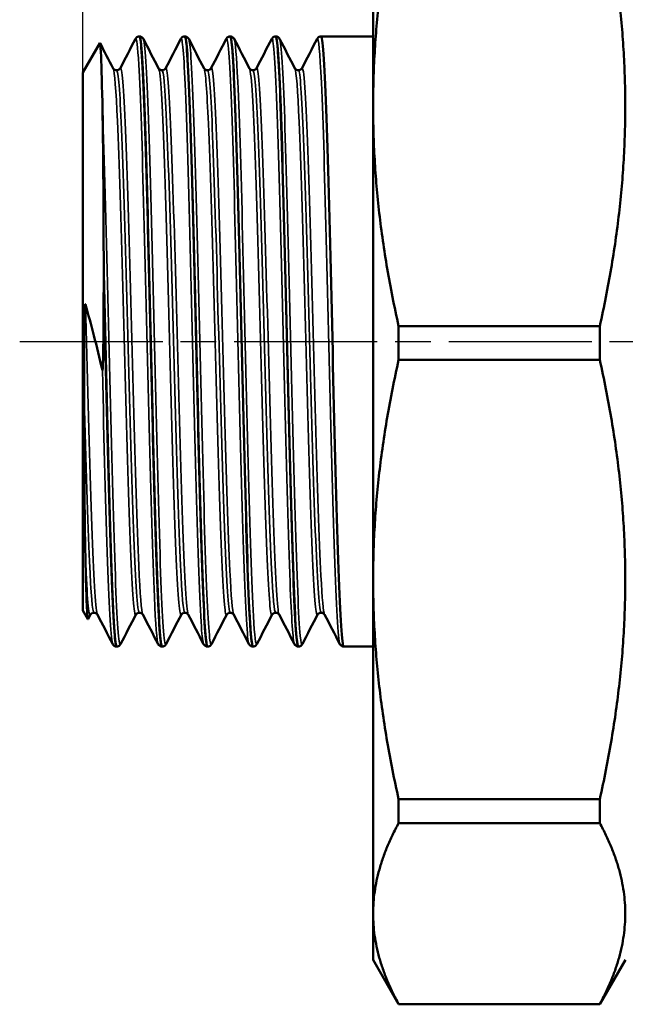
# Model space of a CAD drawing. Header units: millimetres. Extents: x 0 to 698, y -69 to 297.
# Tile 4 of 17: x 49 to 73, y 106 to 145. Entities that reach past the tile are written whole.
import ezdxf

# ---------------------------------------------------------------- set-up
doc = ezdxf.new("R2010")
doc.units = ezdxf.units.MM
doc.linetypes.add('CHAIN', pattern=[0.7087, 0.4724, -0.0591, 0.1181, -0.0591])
for name, color, linetype, lineweight in [('Видимые тонкие (ГОСТ)', 7, 'Continuous', 35), ('Видимый контур (ГОСТ)', 7, 'Continuous', 50), ('Осевая линия (ГОСТ)', 7, 'Continuous', 25), ('Размер (ГОСТ)', 7, 'Continuous', 25)]:
    doc.layers.add(name, color=color, linetype=linetype, lineweight=lineweight)
doc.styles.add('Обычный текст (ГОСТ)', font='GOST Common Italic.ttf')
doc.dimstyles.new('Обычный (ГОСТ)', dxfattribs={"dimtxt": 3.5, "dimasz": 3.5, "dimexe": 1, "dimexo": 0, "dimgap": 0.5, "dimtad": 1, "dimrnd": 1e-08, "dimtxsty": 'Обычный текст (ГОСТ)', "dimblk": 'Filled-1', "dimcen": 0.09, "dimdle": 15, "dimclrd": 256, "dimclre": 256, "dimclrt": 256, "dimazin": 2, "dimtfac": 0.714286, "dimtdec": 3, "dimtmove": 0, "dimatfit": 3, "dimfxl": 1, "dimtolj": 1, "dimlwd": 25, "dimlwe": 25, "dimarcsym": 0})

# ---------------------------------------------------------------- blocks, each defined once
blk = doc.blocks.new('Filled-1')
at = {"color": 0}
for p, q in [((0, 0), (-1, 0.143)), ((-1, 0.143), (-1, -0.143)), ((-1, 0), (0, 0)), ((-1, -0.143), (0, 0))]:
    blk.add_line(p, q, dxfattribs=at)
at = {"color": 0, "flags": 128}
blk.add_lwpolyline([(-1, -0.143), (0, 0), (-1, 0.143), (-1, -0.143)], dxfattribs=at)
at = {"color": 0}
blk.add_solid([(-1, -0.143), (0, 0), (-1, 0.143), (-1, -0.143)], dxfattribs=at)
blk = doc.blocks.new('*D13')
at = {"layer": 'Defpoints', "color": 0, "linetype": 'Continuous', "transparency": 16777216}
for p in [(89.771, 167.465), (89.771, 153.06), (51.771, 143.115)]:
    blk.add_point(p, dxfattribs=at)
at = {"layer": 'Размер (ГОСТ)', "linetype": 'Continuous', "lineweight": 25, "transparency": 16777216}
for p, q in [((51.771, 143.115), (51.771, 168.465)), ((89.771, 153.06), (89.771, 168.465)), ((55.271, 167.465), (86.271, 167.465))]:
    blk.add_line(p, q, dxfattribs=at)
at = {"layer": 'Размер (ГОСТ)', "linetype": 'Continuous', "lineweight": 25, "transparency": 16777216, "xscale": 3.5, "yscale": 3.5, "zscale": 3.5, "rotation": 180}
blk.add_blockref('Filled-1', (51.771, 167.465), dxfattribs=at)
at = {"layer": 'Размер (ГОСТ)', "linetype": 'Continuous', "lineweight": 25, "transparency": 16777216, "xscale": 3.5, "yscale": 3.5, "zscale": 3.5}
blk.add_blockref('Filled-1', (89.771, 167.465), dxfattribs=at)
at = {"layer": 'Размер (ГОСТ)', "linetype": 'Continuous', "lineweight": 25, "transparency": 16777216, "insert": (67.61, 171.465), "char_height": 3.5, "attachment_point": 1, "style": 'Обычный текст (ГОСТ)'}
blk.add_mtext('\\A1;38', dxfattribs=at)

msp = doc.modelspace()

# ---------------------------------------------------------------- linework, layer by layer
at = {"layer": 'Видимые тонкие (ГОСТ)'}
for points, knots in [([(53.857, 144.439), (53.901, 144.52), (53.945, 144.178), (53.99, 143.423), (54.058, 142.255), (54.127, 140.111), (54.195, 137.503), (54.264, 134.897), (54.333, 131.85), (54.401, 129.094), (54.47, 126.338), (54.539, 123.895), (54.607, 122.352), (54.657, 121.231), (54.707, 120.59), (54.757, 120.489)], [7.808129, 7.808129, 7.808129, 7.808129, 8.272524, 8.272524, 8.272524, 8.991212, 8.991212, 8.991212, 9.709708, 9.709708, 9.709708, 10.428019, 10.428019, 10.428019, 10.949721, 10.949721, 10.949721, 10.949721]), ([(54.171, 144.444), (54.178, 144.432), (54.185, 144.407), (54.192, 144.372), (54.261, 144.028), (54.329, 142.623), (54.398, 140.492), (54.469, 138.286), (54.54, 135.32), (54.611, 132.35), (54.68, 129.456), (54.749, 126.585), (54.818, 124.435), (54.887, 122.287), (54.956, 120.877), (55.025, 120.549), (55.04, 120.476), (55.056, 120.457), (55.071, 120.488)], [14.18302, 14.18302, 14.18302, 14.18302, 14.25744, 14.25744, 14.25744, 14.974678, 14.974678, 14.974678, 15.717542, 15.717542, 15.717542, 16.441537, 16.441537, 16.441537, 17.164944, 17.164944, 17.164944, 17.324613, 17.324613, 17.324613, 17.324613]), ([(55.657, 144.444), (55.718, 144.557), (55.779, 143.828), (55.841, 142.383), (55.912, 140.697), (55.984, 138.047), (56.056, 135.121), (56.125, 132.287), (56.195, 129.223), (56.264, 126.677), (56.333, 124.144), (56.402, 122.147), (56.471, 121.173), (56.5, 120.771), (56.528, 120.545), (56.557, 120.492)], [14.091314, 14.091314, 14.091314, 14.091314, 14.73423, 14.73423, 14.73423, 15.484607, 15.484607, 15.484607, 16.211536, 16.211536, 16.211536, 16.935127, 16.935127, 16.935127, 17.232907, 17.232907, 17.232907, 17.232907]), ([(55.971, 144.438), (56, 144.383), (56.03, 144.142), (56.059, 143.717), (56.128, 142.72), (56.197, 140.714), (56.265, 138.183), (56.334, 135.653), (56.403, 132.621), (56.472, 129.814), (56.54, 127.009), (56.609, 124.454), (56.678, 122.763), (56.742, 121.178), (56.807, 120.365), (56.871, 120.484)], [20.466205, 20.466205, 20.466205, 20.466205, 20.773856, 20.773856, 20.773856, 21.494152, 21.494152, 21.494152, 22.213998, 22.213998, 22.213998, 22.933413, 22.933413, 22.933413, 23.607798, 23.607798, 23.607798, 23.607798]), ([(57.457, 144.441), (57.473, 144.475), (57.489, 144.45), (57.505, 144.365), (57.574, 144.008), (57.643, 142.58), (57.712, 140.426), (57.781, 138.273), (57.849, 135.413), (57.918, 132.535), (57.987, 129.658), (58.055, 126.788), (58.124, 124.613), (58.193, 122.44), (58.262, 120.981), (58.33, 120.585), (58.339, 120.535), (58.348, 120.502), (58.357, 120.486)], [20.374499, 20.374499, 20.374499, 20.374499, 20.544868, 20.544868, 20.544868, 21.265311, 21.265311, 21.265311, 21.985298, 21.985298, 21.985298, 22.704848, 22.704848, 22.704848, 23.423981, 23.423981, 23.423981, 23.516092, 23.516092, 23.516092, 23.516092]), ([(57.771, 144.44), (57.818, 144.345), (57.865, 143.771), (57.912, 142.762), (57.981, 141.278), (58.05, 138.863), (58.119, 136.106), (58.188, 133.352), (58.257, 130.281), (58.327, 127.636), (58.395, 124.995), (58.464, 122.802), (58.533, 121.587), (58.579, 120.778), (58.625, 120.407), (58.671, 120.491)], [26.749391, 26.749391, 26.749391, 26.749391, 27.241923, 27.241923, 27.241923, 27.965902, 27.965902, 27.965902, 28.688725, 28.688725, 28.688725, 29.410473, 29.410473, 29.410473, 29.890983, 29.890983, 29.890983, 29.890983]), ([(59.257, 144.437), (59.291, 144.503), (59.325, 144.32), (59.359, 143.885), (59.429, 142.989), (59.499, 141.031), (59.569, 138.497), (59.638, 135.998), (59.707, 132.963), (59.776, 130.127), (59.845, 127.296), (59.914, 124.689), (59.983, 122.936), (60.041, 121.463), (60.099, 120.604), (60.157, 120.486)], [26.657685, 26.657685, 26.657685, 26.657685, 27.014041, 27.014041, 27.014041, 27.747308, 27.747308, 27.747308, 28.470471, 28.470471, 28.470471, 29.192535, 29.192535, 29.192535, 29.799277, 29.799277, 29.799277, 29.799277]), ([(59.571, 144.445), (59.638, 144.315), (59.704, 143.183), (59.771, 141.297), (59.84, 139.345), (59.908, 136.603), (59.977, 133.734), (60.046, 130.873), (60.115, 127.91), (60.184, 125.557), (60.252, 123.21), (60.321, 121.491), (60.389, 120.812), (60.417, 120.543), (60.444, 120.438), (60.471, 120.492)], [33.032576, 33.032576, 33.032576, 33.032576, 33.72975, 33.72975, 33.72975, 34.451462, 34.451462, 34.451462, 35.171264, 35.171264, 35.171264, 35.889463, 35.889463, 35.889463, 36.174169, 36.174169, 36.174169, 36.174169]), ([(61.057, 144.442), (61.113, 144.543), (61.17, 143.941), (61.226, 142.708), (61.295, 141.206), (61.364, 138.783), (61.433, 136.026), (61.502, 133.276), (61.571, 130.218), (61.64, 127.587), (61.708, 124.963), (61.777, 122.787), (61.846, 121.58), (61.883, 120.93), (61.92, 120.564), (61.957, 120.492)], [32.94087, 32.94087, 32.94087, 32.94087, 33.533755, 33.533755, 33.533755, 34.256039, 34.256039, 34.256039, 34.976328, 34.976328, 34.976328, 35.694932, 35.694932, 35.694932, 36.082462, 36.082462, 36.082462, 36.082462]), ([(52.977, 143.279), (53.033, 143.166), (53.089, 142.437), (53.144, 141.187), (53.215, 139.609), (53.285, 137.214), (53.356, 134.605), (53.426, 131.997), (53.496, 129.199), (53.567, 126.914), (53.637, 124.63), (53.707, 122.88), (53.778, 122.104), (53.811, 121.739), (53.844, 121.591), (53.877, 121.655)], [7.904745, 7.904745, 7.904745, 7.904745, 8.488698, 8.488698, 8.488698, 9.225867, 9.225867, 9.225867, 9.962836, 9.962836, 9.962836, 10.699611, 10.699611, 10.699611, 11.046337, 11.046337, 11.046337, 11.046337]), ([(53.114, 143.204), (53.178, 143.199), (53.242, 142.368), (53.306, 140.872), (53.377, 139.226), (53.447, 136.79), (53.518, 134.18), (53.588, 131.57), (53.659, 128.81), (53.729, 126.596), (53.8, 124.382), (53.87, 122.735), (53.941, 122.07), (53.965, 121.841), (53.989, 121.729), (54.014, 121.732)], [7.853982, 7.853982, 7.853982, 7.853982, 8.525685, 8.525685, 8.525685, 9.264413, 9.264413, 9.264413, 10.00294, 10.00294, 10.00294, 10.741273, 10.741273, 10.741273, 10.995574, 10.995574, 10.995574, 10.995574]), ([(53.25, 143.274), (53.286, 143.342), (53.321, 143.169), (53.356, 142.751), (53.427, 141.918), (53.497, 140.116), (53.567, 137.799), (53.638, 135.483), (53.708, 132.675), (53.779, 130.079), (53.849, 127.484), (53.919, 125.126), (53.99, 123.598), (54.043, 122.434), (54.097, 121.76), (54.15, 121.651)], [7.803219, 7.803219, 7.803219, 7.803219, 8.172562, 8.172562, 8.172562, 8.909818, 8.909818, 8.909818, 9.646872, 9.646872, 9.646872, 10.38373, 10.38373, 10.38373, 10.944811, 10.944811, 10.944811, 10.944811]), ([(54.777, 143.278), (54.796, 143.244), (54.814, 143.145), (54.832, 142.977), (54.905, 142.314), (54.978, 140.592), (55.05, 138.272), (55.121, 136.006), (55.192, 133.195), (55.263, 130.554), (55.334, 127.915), (55.405, 125.472), (55.476, 123.848), (55.543, 122.313), (55.61, 121.523), (55.677, 121.647)], [14.18793, 14.18793, 14.18793, 14.18793, 14.380747, 14.380747, 14.380747, 15.14217, 15.14217, 15.14217, 15.885337, 15.885337, 15.885337, 16.627869, 16.627869, 16.627869, 17.329522, 17.329522, 17.329522, 17.329522]), ([(54.914, 143.197), (54.942, 143.199), (54.97, 143.05), (54.998, 142.747), (55.07, 141.961), (55.143, 140.145), (55.215, 137.782), (55.286, 135.465), (55.358, 132.647), (55.429, 130.05), (55.5, 127.454), (55.571, 125.104), (55.642, 123.6), (55.699, 122.388), (55.756, 121.735), (55.814, 121.728)], [14.137167, 14.137167, 14.137167, 14.137167, 14.430191, 14.430191, 14.430191, 15.19007, 15.19007, 15.19007, 15.934778, 15.934778, 15.934778, 16.678848, 16.678848, 16.678848, 17.27876, 17.27876, 17.27876, 17.27876]), ([(55.05, 143.282), (55.122, 143.417), (55.194, 142.497), (55.265, 140.754), (55.337, 139.017), (55.408, 136.484), (55.479, 133.807), (55.55, 131.146), (55.621, 128.369), (55.692, 126.184), (55.763, 124.001), (55.834, 122.43), (55.905, 121.871), (55.92, 121.751), (55.935, 121.678), (55.95, 121.651)], [14.086404, 14.086404, 14.086404, 14.086404, 14.83653, 14.83653, 14.83653, 15.58371, 15.58371, 15.58371, 16.326497, 16.326497, 16.326497, 17.068661, 17.068661, 17.068661, 17.227997, 17.227997, 17.227997, 17.227997]), ([(56.577, 143.279), (56.634, 143.163), (56.692, 142.396), (56.749, 141.084), (56.819, 139.469), (56.89, 137.044), (56.961, 134.42), (57.031, 131.799), (57.102, 129.005), (57.172, 126.742), (57.242, 124.48), (57.313, 122.771), (57.383, 122.044), (57.415, 121.722), (57.446, 121.594), (57.477, 121.655)], [20.471115, 20.471115, 20.471115, 20.471115, 21.07092, 21.07092, 21.07092, 21.809605, 21.809605, 21.809605, 22.547826, 22.547826, 22.547826, 23.285602, 23.285602, 23.285602, 23.612708, 23.612708, 23.612708, 23.612708]), ([(56.714, 143.205), (56.782, 143.202), (56.849, 142.264), (56.917, 140.604), (56.988, 138.875), (57.059, 136.38), (57.129, 133.749), (57.2, 131.119), (57.271, 128.381), (57.341, 126.225), (57.412, 124.071), (57.483, 122.52), (57.553, 121.964), (57.573, 121.805), (57.594, 121.728), (57.614, 121.73)], [20.420352, 20.420352, 20.420352, 20.420352, 21.131114, 21.131114, 21.131114, 21.871333, 21.871333, 21.871333, 22.611087, 22.611087, 22.611087, 23.350397, 23.350397, 23.350397, 23.561945, 23.561945, 23.561945, 23.561945]), ([(56.85, 143.274), (56.889, 143.347), (56.927, 143.135), (56.965, 142.638), (57.036, 141.723), (57.106, 139.85), (57.177, 137.489), (57.247, 135.128), (57.318, 132.301), (57.388, 129.722), (57.459, 127.144), (57.529, 124.839), (57.6, 123.386), (57.65, 122.35), (57.7, 121.754), (57.75, 121.653)], [20.369589, 20.369589, 20.369589, 20.369589, 20.770897, 20.770897, 20.770897, 21.508774, 21.508774, 21.508774, 22.247181, 22.247181, 22.247181, 22.985136, 22.985136, 22.985136, 23.511182, 23.511182, 23.511182, 23.511182]), ([(58.377, 143.277), (58.398, 143.24), (58.418, 143.121), (58.438, 142.918), (58.509, 142.216), (58.58, 140.512), (58.651, 138.243), (58.722, 135.977), (58.793, 133.17), (58.864, 130.534), (58.935, 127.902), (59.005, 125.468), (59.076, 123.848), (59.143, 122.313), (59.21, 121.522), (59.277, 121.647)], [26.7543, 26.7543, 26.7543, 26.7543, 26.968537, 26.968537, 26.968537, 27.711662, 27.711662, 27.711662, 28.45354, 28.45354, 28.45354, 29.194257, 29.194257, 29.194257, 29.895893, 29.895893, 29.895893, 29.895893]), ([(58.514, 143.197), (58.546, 143.198), (58.578, 142.999), (58.61, 142.599), (58.682, 141.716), (58.753, 139.861), (58.824, 137.507), (58.895, 135.158), (58.966, 132.335), (59.037, 129.76), (59.108, 127.189), (59.178, 124.889), (59.249, 123.446), (59.304, 122.33), (59.359, 121.735), (59.414, 121.729)], [26.703538, 26.703538, 26.703538, 26.703538, 27.041001, 27.041001, 27.041001, 27.785582, 27.785582, 27.785582, 28.528919, 28.528919, 28.528919, 29.2711, 29.2711, 29.2711, 29.84513, 29.84513, 29.84513, 29.84513]), ([(58.65, 143.282), (58.652, 143.285), (58.653, 143.288), (58.655, 143.29), (58.727, 143.385), (58.799, 142.404), (58.871, 140.607), (58.942, 138.839), (59.013, 136.3), (59.084, 133.636), (59.155, 130.975), (59.225, 128.216), (59.296, 126.058), (59.367, 123.904), (59.438, 122.37), (59.508, 121.845), (59.522, 121.74), (59.536, 121.676), (59.55, 121.65)], [26.652775, 26.652775, 26.652775, 26.652775, 26.668839, 26.668839, 26.668839, 27.423681, 27.423681, 27.423681, 28.166032, 28.166032, 28.166032, 28.907188, 28.907188, 28.907188, 29.647237, 29.647237, 29.647237, 29.794367, 29.794367, 29.794367, 29.794367]), ([(60.177, 143.279), (60.233, 143.164), (60.29, 142.424), (60.346, 141.155), (60.417, 139.558), (60.487, 137.141), (60.558, 134.515), (60.629, 131.897), (60.699, 129.096), (60.77, 126.82), (60.84, 124.55), (60.91, 122.823), (60.981, 122.072), (61.013, 121.73), (61.045, 121.593), (61.077, 121.655)], [33.037486, 33.037486, 33.037486, 33.037486, 33.626435, 33.626435, 33.626435, 34.367073, 34.367073, 34.367073, 35.105657, 35.105657, 35.105657, 35.842521, 35.842521, 35.842521, 36.179078, 36.179078, 36.179078, 36.179078]), ([(60.314, 143.205), (60.383, 143.203), (60.452, 142.224), (60.522, 140.502), (60.592, 138.74), (60.663, 136.217), (60.734, 133.575), (60.805, 130.941), (60.875, 128.213), (60.946, 126.083), (61.017, 123.957), (61.087, 122.446), (61.158, 121.931), (61.176, 121.794), (61.195, 121.728), (61.214, 121.73)], [32.986723, 32.986723, 32.986723, 32.986723, 33.711959, 33.711959, 33.711959, 34.453919, 34.453919, 34.453919, 35.193855, 35.193855, 35.193855, 35.932104, 35.932104, 35.932104, 36.128316, 36.128316, 36.128316, 36.128316]), ([(60.45, 143.273), (60.492, 143.35), (60.533, 143.101), (60.574, 142.524), (60.645, 141.532), (60.715, 139.582), (60.786, 137.171), (60.857, 134.767), (60.927, 131.928), (60.998, 129.37), (61.068, 126.818), (61.139, 124.572), (61.209, 123.195), (61.256, 122.274), (61.303, 121.748), (61.35, 121.653)], [32.93596, 32.93596, 32.93596, 32.93596, 33.366576, 33.366576, 33.366576, 34.108013, 34.108013, 34.108013, 34.847277, 34.847277, 34.847277, 35.584706, 35.584706, 35.584706, 36.077553, 36.077553, 36.077553, 36.077553]), ([(52.547, 141.943), (52.615, 140.183), (52.684, 137.581), (52.753, 134.761), (52.821, 131.942), (52.89, 128.93), (52.958, 126.445), (53.027, 123.962), (53.096, 122.028), (53.164, 121.106), (53.2, 120.628), (53.235, 120.424), (53.271, 120.492)], [8.513497, 8.513497, 8.513497, 8.513497, 9.23212, 9.23212, 9.23212, 9.950554, 9.950554, 9.950554, 10.668802, 10.668802, 10.668802, 11.041427, 11.041427, 11.041427, 11.041427]), ([(51.876, 133.932), (51.947, 131.289), (52.017, 128.52), (52.088, 126.323), (52.158, 124.126), (52.229, 122.523), (52.299, 121.917), (52.316, 121.77), (52.333, 121.682), (52.35, 121.651)], [3.005693, 3.005693, 3.005693, 3.005693, 3.744505, 3.744505, 3.744505, 4.483078, 4.483078, 4.483078, 4.661626, 4.661626, 4.661626, 4.661626]), ([(52.547, 131.335), (52.616, 128.468), (52.684, 125.716), (52.753, 123.741), (52.821, 121.792), (52.889, 120.615), (52.957, 120.484)], [3.235961, 3.235961, 3.235961, 3.235961, 3.95612, 3.95612, 3.95612, 4.666536, 4.666536, 4.666536, 4.666536]), ([(51.823, 130.258), (51.894, 127.664), (51.964, 125.294), (52.035, 123.746), (52.095, 122.443), (52.154, 121.734), (52.214, 121.727)], [3.348554, 3.348554, 3.348554, 3.348554, 4.088827, 4.088827, 4.088827, 4.712389, 4.712389, 4.712389, 4.712389])]:
    msp.add_open_spline(points, degree=3, knots=knots, dxfattribs=at)
msp.add_open_spline([(51.876, 123.85), (51.943, 122.313), (52.01, 121.522), (52.077, 121.647)], degree=3, dxfattribs=at)
at = {"layer": 'Видимый контур (ГОСТ)'}
for p, q in [((63.271, 156.957), (63.271, 107.973)), ((51.771, 143.115), (52.447, 144.286)), ((54.014, 144.55), (54.013, 144.55)), ((55.814, 144.55), (55.813, 144.55)), ((57.614, 144.55), (57.613, 144.55)), ((59.414, 144.55), (59.413, 144.55)), ((63.271, 144.55), (61.213, 144.55)), ((51.771, 143.115), (51.771, 121.815)), ((52.6, 135.13), (52.6, 135.166)), ((64.286, 131.733), (64.286, 133.072)), ((64.286, 133.072), (72.256, 133.072)), ((72.256, 133.072), (72.256, 131.733)), ((64.286, 131.733), (72.256, 131.733)), ((51.771, 121.815), (51.974, 121.463)), ((52.077, 121.647), (51.982, 121.464)), ((53.114, 120.38), (53.113, 120.38)), ((54.914, 120.38), (54.913, 120.38)), ((56.714, 120.38), (56.713, 120.38)), ((58.514, 120.38), (58.513, 120.38)), ((60.314, 120.38), (60.313, 120.38)), ((63.271, 120.38), (62.113, 120.38)), ((64.286, 113.393), (64.286, 114.337)), ((64.286, 114.337), (72.256, 114.337)), ((72.256, 114.337), (72.256, 113.393)), ((64.286, 113.393), (72.256, 113.393)), ((63.271, 107.973), (64.286, 106.215)), ((73.271, 107.973), (72.256, 106.215)), ((64.286, 106.215), (64.286, 106.222)), ((64.286, 106.222), (72.256, 106.222)), ((64.286, 106.215), (72.256, 106.215)), ((72.256, 106.222), (72.256, 106.215))]:
    msp.add_line(p, q, dxfattribs=at)
for points in [[(64.286, 150.502), (62.333, 141.787), (64.286, 133.072)], [(72.256, 133.072), (74.209, 141.787), (72.256, 150.502)], [(64.286, 131.733), (62.333, 123.035), (64.286, 114.337)], [(72.256, 114.337), (74.209, 123.035), (72.256, 131.733)], [(64.286, 113.393), (62.333, 109.808), (64.286, 106.222)], [(72.256, 106.222), (74.209, 109.808), (72.256, 113.393)]]:
    msp.add_rational_spline(points, [1.00023554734, 1.07168094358, 1.00023554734], degree=2, dxfattribs=at)
for points, knots in [([(52.447, 144.286), (52.461, 144.31), (52.475, 144.189), (52.508, 143.543), (52.527, 142.869), (52.547, 141.943)], [-0.7882932, -0.7882932, -0.7882932, -0.7882932, -0.4665515, -0.4665515, 0, 0, 0, 0]), ([(53.857, 144.446), (53.864, 144.46), (53.874, 144.478), (53.907, 144.509), (53.922, 144.521), (53.961, 144.541), (53.987, 144.549), (54.013, 144.55)], [0, 0, 0, 0, 0.02794489, 0.02794489, 0.04249091, 0.04249091, 0.05756317, 0.05756317, 0.05756317, 0.05756317]), ([(54.013, 144.548), (54.022, 144.549), (54.031, 144.533), (54.04, 144.498), (54.108, 144.23), (54.177, 142.888), (54.245, 140.795), (54.314, 138.701), (54.382, 135.874), (54.451, 132.987), (54.519, 130.102), (54.588, 127.182), (54.656, 124.925), (54.725, 122.668), (54.793, 121.093), (54.862, 120.575), (54.879, 120.445), (54.896, 120.382), (54.913, 120.384)], [7.852926, 7.852926, 7.852926, 7.852926, 7.946888, 7.946888, 7.946888, 8.664299, 8.664299, 8.664299, 9.381517, 9.381517, 9.381517, 10.098547, 10.098547, 10.098547, 10.815394, 10.815394, 10.815394, 10.995574, 10.995574, 10.995574, 10.995574]), ([(54.014, 144.55), (54.051, 144.548), (54.085, 144.534), (54.128, 144.504), (54.142, 144.489), (54.16, 144.465), (54.166, 144.455), (54.171, 144.446)], [0, 0, 0, 0, 0.02071864, 0.02071864, 0.03994329, 0.03994329, 0.05753499, 0.05753499, 0.05753499, 0.05753499]), ([(54.914, 120.382), (54.903, 120.38), (54.892, 120.406), (54.881, 120.459), (54.813, 120.789), (54.744, 122.19), (54.676, 124.328), (54.607, 126.463), (54.539, 129.315), (54.47, 132.202), (54.402, 135.087), (54.334, 137.982), (54.265, 140.199), (54.196, 142.449), (54.126, 143.979), (54.057, 144.415), (54.043, 144.505), (54.028, 144.548), (54.014, 144.546)], [-17.279815, -17.279815, -17.279815, -17.279815, -17.164323, -17.164323, -17.164323, -16.44662, -16.44662, -16.44662, -15.729686, -15.729686, -15.729686, -15.013448, -15.013448, -15.013448, -14.286684, -14.286684, -14.286684, -14.137167, -14.137167, -14.137167, -14.137167]), ([(55.657, 144.446), (55.664, 144.46), (55.674, 144.478), (55.707, 144.509), (55.722, 144.521), (55.761, 144.541), (55.787, 144.549), (55.813, 144.55)], [0, 0, 0, 0, 0.02794489, 0.02794489, 0.04249091, 0.04249091, 0.05756317, 0.05756317, 0.05756317, 0.05756317]), ([(55.813, 144.543), (55.838, 144.546), (55.863, 144.414), (55.888, 144.144), (55.956, 143.403), (56.024, 141.627), (56.093, 139.239), (56.163, 136.776), (56.234, 133.681), (56.304, 130.737), (56.373, 127.856), (56.442, 125.145), (56.511, 123.259), (56.579, 121.42), (56.646, 120.382), (56.713, 120.38)], [14.136111, 14.136111, 14.136111, 14.136111, 14.397045, 14.397045, 14.397045, 15.112891, 15.112891, 15.112891, 15.851435, 15.851435, 15.851435, 16.573945, 16.573945, 16.573945, 17.27876, 17.27876, 17.27876, 17.27876]), ([(55.814, 144.55), (55.851, 144.548), (55.885, 144.534), (55.928, 144.504), (55.942, 144.489), (55.96, 144.465), (55.966, 144.455), (55.971, 144.446)], [0, 0, 0, 0, 0.02071864, 0.02071864, 0.03994329, 0.03994329, 0.05753499, 0.05753499, 0.05753499, 0.05753499]), ([(56.714, 120.381), (56.653, 120.384), (56.591, 121.246), (56.529, 122.814), (56.461, 124.552), (56.392, 127.141), (56.324, 129.965), (56.255, 132.788), (56.187, 135.821), (56.119, 138.342), (56.05, 140.862), (55.982, 142.849), (55.914, 143.829), (55.88, 144.305), (55.847, 144.542), (55.814, 144.541)], [-23.563001, -23.563001, -23.563001, -23.563001, -22.916016, -22.916016, -22.916016, -22.199469, -22.199469, -22.199469, -21.483258, -21.483258, -21.483258, -20.767365, -20.767365, -20.767365, -20.420352, -20.420352, -20.420352, -20.420352]), ([(57.457, 144.446), (57.464, 144.46), (57.474, 144.478), (57.507, 144.509), (57.522, 144.521), (57.561, 144.541), (57.587, 144.549), (57.613, 144.55)], [0, 0, 0, 0, 0.02794489, 0.02794489, 0.04249091, 0.04249091, 0.05756317, 0.05756317, 0.05756317, 0.05756317]), ([(57.613, 144.543), (57.659, 144.541), (57.704, 144.085), (57.75, 143.2), (57.819, 141.87), (57.887, 139.584), (57.956, 136.889), (58.025, 134.196), (58.093, 131.119), (58.162, 128.394), (58.23, 125.671), (58.299, 123.323), (58.367, 121.913), (58.416, 120.913), (58.465, 120.391), (58.513, 120.385)], [20.419297, 20.419297, 20.419297, 20.419297, 20.89747, 20.89747, 20.89747, 21.61632, 21.61632, 21.61632, 22.334724, 22.334724, 22.334724, 23.052702, 23.052702, 23.052702, 23.561945, 23.561945, 23.561945, 23.561945]), ([(57.614, 144.55), (57.651, 144.548), (57.685, 144.534), (57.728, 144.504), (57.742, 144.489), (57.76, 144.465), (57.766, 144.455), (57.771, 144.446)], [0, 0, 0, 0, 0.02071864, 0.02071864, 0.03994329, 0.03994329, 0.05753499, 0.05753499, 0.05753499, 0.05753499]), ([(58.514, 120.387), (58.47, 120.389), (58.426, 120.815), (58.382, 121.646), (58.313, 122.94), (58.244, 125.202), (58.175, 127.888), (58.107, 130.572), (58.038, 133.656), (57.969, 136.398), (57.901, 139.138), (57.832, 141.513), (57.763, 142.953), (57.713, 143.993), (57.664, 144.539), (57.614, 144.544)], [-29.846186, -29.846186, -29.846186, -29.846186, -29.383188, -29.383188, -29.383188, -28.662763, -28.662763, -28.662763, -27.942845, -27.942845, -27.942845, -27.223415, -27.223415, -27.223415, -26.703538, -26.703538, -26.703538, -26.703538]), ([(59.257, 144.446), (59.264, 144.46), (59.274, 144.478), (59.307, 144.509), (59.322, 144.521), (59.361, 144.541), (59.387, 144.549), (59.413, 144.55)], [0, 0, 0, 0, 0.02794489, 0.02794489, 0.04249091, 0.04249091, 0.05756317, 0.05756317, 0.05756317, 0.05756317]), ([(59.413, 144.549), (59.475, 144.546), (59.537, 143.675), (59.599, 142.092), (59.668, 140.332), (59.737, 137.709), (59.806, 134.857), (59.875, 132.008), (59.944, 128.957), (60.013, 126.438), (60.082, 123.924), (60.15, 121.962), (60.219, 121.026), (60.251, 120.599), (60.282, 120.387), (60.313, 120.388)], [26.702482, 26.702482, 26.702482, 26.702482, 27.352685, 27.352685, 27.352685, 28.075107, 28.075107, 28.075107, 28.796389, 28.796389, 28.796389, 29.516612, 29.516612, 29.516612, 29.84513, 29.84513, 29.84513, 29.84513]), ([(60.314, 120.387), (60.291, 120.383), (60.267, 120.504), (60.243, 120.753), (60.174, 121.465), (60.106, 123.216), (60.038, 125.589), (59.969, 127.962), (59.901, 130.936), (59.832, 133.804), (59.764, 136.67), (59.696, 139.406), (59.627, 141.359), (59.559, 143.311), (59.491, 144.465), (59.422, 144.545), (59.42, 144.548), (59.417, 144.55), (59.414, 144.55)], [-36.129371, -36.129371, -36.129371, -36.129371, -35.879087, -35.879087, -35.879087, -35.162719, -35.162719, -35.162719, -34.446517, -34.446517, -34.446517, -33.730475, -33.730475, -33.730475, -33.01459, -33.01459, -33.01459, -32.986723, -32.986723, -32.986723, -32.986723]), ([(59.414, 144.55), (59.451, 144.548), (59.485, 144.534), (59.528, 144.504), (59.542, 144.489), (59.56, 144.465), (59.566, 144.455), (59.571, 144.446)], [0, 0, 0, 0, 0.02071864, 0.02071864, 0.03994329, 0.03994329, 0.05753499, 0.05753499, 0.05753499, 0.05753499]), ([(61.057, 144.446), (61.064, 144.46), (61.074, 144.478), (61.107, 144.509), (61.122, 144.521), (61.161, 144.541), (61.187, 144.549), (61.213, 144.55)], [0, 0, 0, 0, 0.02794489, 0.02794489, 0.04249091, 0.04249091, 0.05756317, 0.05756317, 0.05756317, 0.05756317]), ([(61.213, 144.547), (61.224, 144.549), (61.236, 144.522), (61.247, 144.466), (61.316, 144.124), (61.385, 142.697), (61.454, 140.53), (61.523, 138.37), (61.591, 135.494), (61.66, 132.594), (61.729, 129.701), (61.797, 126.809), (61.866, 124.61), (61.934, 122.416), (62.003, 120.931), (62.071, 120.509), (62.085, 120.423), (62.099, 120.382), (62.113, 120.383)], [32.985667, 32.985667, 32.985667, 32.985667, 33.104546, 33.104546, 33.104546, 33.826789, 33.826789, 33.826789, 34.546856, 34.546856, 34.546856, 35.265061, 35.265061, 35.265061, 35.981709, 35.981709, 35.981709, 36.128316, 36.128316, 36.128316, 36.128316]), ([(52.977, 143.283), (52.98, 143.277), (52.985, 143.265), (53.013, 143.239), (53.026, 143.229), (53.064, 143.211), (53.089, 143.205), (53.114, 143.205)], [0, 0, 0, 0, 0.02798036, 0.02798036, 0.0426708, 0.0426708, 0.0579156, 0.0579156, 0.0579156, 0.0579156]), ([(53.114, 143.205), (53.149, 143.205), (53.183, 143.218), (53.222, 143.245), (53.233, 143.257), (53.245, 143.273), (53.248, 143.279), (53.25, 143.283)], [0, 0, 0, 0, 0.02158797, 0.02158797, 0.04031146, 0.04031146, 0.05789162, 0.05789162, 0.05789162, 0.05789162]), ([(54.777, 143.283), (54.78, 143.277), (54.785, 143.265), (54.813, 143.239), (54.826, 143.229), (54.864, 143.211), (54.889, 143.205), (54.914, 143.205)], [0, 0, 0, 0, 0.02798036, 0.02798036, 0.0426708, 0.0426708, 0.0579156, 0.0579156, 0.0579156, 0.0579156]), ([(54.914, 143.205), (54.949, 143.205), (54.983, 143.218), (55.022, 143.245), (55.033, 143.257), (55.045, 143.273), (55.048, 143.279), (55.05, 143.283)], [0, 0, 0, 0, 0.02158797, 0.02158797, 0.04031146, 0.04031146, 0.05789162, 0.05789162, 0.05789162, 0.05789162]), ([(56.577, 143.283), (56.58, 143.277), (56.585, 143.265), (56.613, 143.239), (56.626, 143.229), (56.664, 143.211), (56.689, 143.205), (56.714, 143.205)], [0, 0, 0, 0, 0.02798036, 0.02798036, 0.0426708, 0.0426708, 0.0579156, 0.0579156, 0.0579156, 0.0579156]), ([(56.714, 143.205), (56.749, 143.205), (56.783, 143.218), (56.822, 143.245), (56.833, 143.257), (56.845, 143.273), (56.848, 143.279), (56.85, 143.283)], [0, 0, 0, 0, 0.02158797, 0.02158797, 0.04031146, 0.04031146, 0.05789162, 0.05789162, 0.05789162, 0.05789162]), ([(58.377, 143.283), (58.38, 143.277), (58.385, 143.265), (58.413, 143.239), (58.426, 143.229), (58.464, 143.211), (58.489, 143.205), (58.514, 143.205)], [0, 0, 0, 0, 0.02798036, 0.02798036, 0.0426708, 0.0426708, 0.0579156, 0.0579156, 0.0579156, 0.0579156]), ([(58.514, 143.205), (58.549, 143.205), (58.583, 143.218), (58.622, 143.245), (58.633, 143.257), (58.645, 143.273), (58.648, 143.279), (58.65, 143.283)], [0, 0, 0, 0, 0.02158797, 0.02158797, 0.04031146, 0.04031146, 0.05789162, 0.05789162, 0.05789162, 0.05789162]), ([(60.177, 143.283), (60.18, 143.277), (60.185, 143.265), (60.213, 143.239), (60.226, 143.229), (60.264, 143.211), (60.289, 143.205), (60.314, 143.205)], [0, 0, 0, 0, 0.02798036, 0.02798036, 0.0426708, 0.0426708, 0.0579156, 0.0579156, 0.0579156, 0.0579156]), ([(60.314, 143.205), (60.349, 143.205), (60.383, 143.218), (60.422, 143.245), (60.433, 143.257), (60.445, 143.273), (60.448, 143.279), (60.45, 143.283)], [0, 0, 0, 0, 0.02158797, 0.02158797, 0.04031146, 0.04031146, 0.05789162, 0.05789162, 0.05789162, 0.05789162]), ([(52.547, 141.943), (52.564, 141.133), (52.576, 140.133), (52.593, 137.827), (52.599, 136.529), (52.6, 135.166)], [-0.8281468, -0.8281468, -0.8281468, -0.8281468, -0.4195116, -0.4195116, 0, 0, 0, 0]), ([(52.6, 135.13), (52.599, 133.532), (52.588, 132.279), (52.571, 131.583), (52.566, 131.442), (52.558, 131.361), (52.557, 131.346), (52.554, 131.334), (52.554, 131.331), (52.553, 131.328), (52.552, 131.328), (52.552, 131.327), (52.551, 131.326), (52.551, 131.326), (52.551, 131.326), (52.55, 131.326), (52.55, 131.327), (52.549, 131.327), (52.549, 131.328), (52.548, 131.33), (52.547, 131.332), (52.547, 131.335)], [-0.08327037, -0.08327037, -0.08327037, -0.08327037, -0.02726029, -0.02726029, -0.00687581, -0.00687581, -0.00316248, -0.00316248, -0.00214922, -0.00214922, -0.00174209, -0.00174209, -0.00151402, -0.00151402, -0.00132788, -0.00132788, -0.00111915, -0.00111915, -0.00079546, -0.00079546, 0, 0, 0, 0]), ([(53.114, 120.388), (53.084, 120.385), (53.054, 120.582), (53.024, 120.98), (52.953, 121.908), (52.882, 123.924), (52.812, 126.519), (52.741, 129.113), (52.67, 132.261), (52.6, 135.166)], [-10.99663, -10.99663, -10.99663, -10.99663, -10.679059, -10.679059, -10.679059, -9.939201, -9.939201, -9.939201, -9.199342, -9.199342, -9.199342, -9.199342]), ([(52.6, 135.13), (52.668, 132.305), (52.737, 129.254), (52.806, 126.708), (52.874, 124.162), (52.943, 122.144), (53.011, 121.136), (53.045, 120.637), (53.079, 120.388), (53.113, 120.388)], [2.91923, 2.91923, 2.91923, 2.91923, 3.63812, 3.63812, 3.63812, 4.356785, 4.356785, 4.356785, 4.712389, 4.712389, 4.712389, 4.712389]), ([(51.876, 133.932), (51.875, 133.935), (51.875, 133.936), (51.874, 133.938), (51.873, 133.938), (51.873, 133.938), (51.872, 133.938), (51.872, 133.938), (51.872, 133.938), (51.871, 133.937), (51.871, 133.937), (51.87, 133.935), (51.869, 133.933), (51.867, 133.926), (51.866, 133.916), (51.861, 133.871), (51.857, 133.813), (51.847, 133.571), (51.842, 133.328), (51.828, 132.361), (51.823, 131.397), (51.823, 130.258)], [-0.6262866, -0.6262866, -0.6262866, -0.6262866, -0.6183226, -0.6183226, -0.6155716, -0.6155716, -0.6134563, -0.6134563, -0.6111795, -0.6111795, -0.6078036, -0.6078036, -0.601449, -0.601449, -0.5786128, -0.5786128, -0.5109349, -0.5109349, -0.3493384, -0.3493384, 0, 0, 0, 0]), ([(52.547, 131.335), (52.437, 131.802), (52.325, 132.259), (52.102, 133.127), (51.99, 133.539), (51.876, 133.932)], [-0.2951085, -0.2951085, -0.2951085, -0.2951085, -0.144581, -0.144581, 0, 0, 0, 0]), ([(51.823, 130.258), (51.823, 128.995), (51.828, 127.792), (51.846, 125.609), (51.858, 124.65), (51.876, 123.85)], [-0.7713418, -0.7713418, -0.7713418, -0.7713418, -0.3840095, -0.3840095, 0, 0, 0, 0]), ([(51.876, 123.85), (51.89, 123.215), (51.904, 122.694), (51.932, 121.909), (51.946, 121.65), (51.967, 121.473), (51.975, 121.45), (51.982, 121.464)], [-5.1034888, -5.1034888, -5.1034888, -5.1034888, -4.7980802, -4.7980802, -4.490644, -4.490644, -4.3344706, -4.3344706, -4.3344706, -4.3344706]), ([(52.214, 121.725), (52.178, 121.725), (52.144, 121.711), (52.105, 121.685), (52.095, 121.673), (52.082, 121.656), (52.079, 121.651), (52.077, 121.647)], [0, 0, 0, 0, 0.02158797, 0.02158797, 0.04031146, 0.04031146, 0.05789162, 0.05789162, 0.05789162, 0.05789162]), ([(52.35, 121.647), (52.347, 121.653), (52.342, 121.664), (52.315, 121.69), (52.301, 121.701), (52.264, 121.718), (52.239, 121.725), (52.214, 121.725)], [0, 0, 0, 0, 0.02798036, 0.02798036, 0.0426708, 0.0426708, 0.0579156, 0.0579156, 0.0579156, 0.0579156]), ([(54.014, 121.725), (53.978, 121.725), (53.944, 121.711), (53.905, 121.685), (53.895, 121.673), (53.882, 121.656), (53.879, 121.651), (53.877, 121.647)], [0, 0, 0, 0, 0.02158797, 0.02158797, 0.04031146, 0.04031146, 0.05789162, 0.05789162, 0.05789162, 0.05789162]), ([(54.15, 121.647), (54.147, 121.653), (54.142, 121.664), (54.115, 121.69), (54.101, 121.701), (54.064, 121.718), (54.039, 121.725), (54.014, 121.725)], [0, 0, 0, 0, 0.02798036, 0.02798036, 0.0426708, 0.0426708, 0.0579156, 0.0579156, 0.0579156, 0.0579156]), ([(55.814, 121.725), (55.778, 121.725), (55.744, 121.711), (55.705, 121.685), (55.695, 121.673), (55.682, 121.656), (55.679, 121.651), (55.677, 121.647)], [0, 0, 0, 0, 0.02158797, 0.02158797, 0.04031146, 0.04031146, 0.05789162, 0.05789162, 0.05789162, 0.05789162]), ([(55.95, 121.647), (55.947, 121.653), (55.942, 121.664), (55.915, 121.69), (55.901, 121.701), (55.864, 121.718), (55.839, 121.725), (55.814, 121.725)], [0, 0, 0, 0, 0.02798036, 0.02798036, 0.0426708, 0.0426708, 0.0579156, 0.0579156, 0.0579156, 0.0579156]), ([(57.614, 121.725), (57.578, 121.725), (57.544, 121.711), (57.505, 121.685), (57.495, 121.673), (57.482, 121.656), (57.479, 121.651), (57.477, 121.647)], [0, 0, 0, 0, 0.02158797, 0.02158797, 0.04031146, 0.04031146, 0.05789162, 0.05789162, 0.05789162, 0.05789162]), ([(57.75, 121.647), (57.747, 121.653), (57.742, 121.664), (57.715, 121.69), (57.701, 121.701), (57.664, 121.718), (57.639, 121.725), (57.614, 121.725)], [0, 0, 0, 0, 0.02798036, 0.02798036, 0.0426708, 0.0426708, 0.0579156, 0.0579156, 0.0579156, 0.0579156]), ([(59.414, 121.725), (59.378, 121.725), (59.344, 121.711), (59.305, 121.685), (59.295, 121.673), (59.282, 121.656), (59.279, 121.651), (59.277, 121.647)], [0, 0, 0, 0, 0.02158797, 0.02158797, 0.04031146, 0.04031146, 0.05789162, 0.05789162, 0.05789162, 0.05789162]), ([(59.55, 121.647), (59.547, 121.653), (59.542, 121.664), (59.515, 121.69), (59.501, 121.701), (59.464, 121.718), (59.439, 121.725), (59.414, 121.725)], [0, 0, 0, 0, 0.02798036, 0.02798036, 0.0426708, 0.0426708, 0.0579156, 0.0579156, 0.0579156, 0.0579156]), ([(61.214, 121.725), (61.178, 121.725), (61.144, 121.711), (61.105, 121.685), (61.095, 121.673), (61.082, 121.656), (61.079, 121.651), (61.077, 121.647)], [0, 0, 0, 0, 0.02158797, 0.02158797, 0.04031146, 0.04031146, 0.05789162, 0.05789162, 0.05789162, 0.05789162]), ([(61.35, 121.647), (61.347, 121.653), (61.342, 121.664), (61.315, 121.69), (61.301, 121.701), (61.264, 121.718), (61.239, 121.725), (61.214, 121.725)], [0, 0, 0, 0, 0.02798036, 0.02798036, 0.0426708, 0.0426708, 0.0579156, 0.0579156, 0.0579156, 0.0579156]), ([(53.113, 120.38), (53.077, 120.381), (53.043, 120.395), (52.999, 120.425), (52.986, 120.44), (52.967, 120.465), (52.961, 120.475), (52.957, 120.484)], [0, 0, 0, 0, 0.02071864, 0.02071864, 0.03994329, 0.03994329, 0.05753499, 0.05753499, 0.05753499, 0.05753499]), ([(53.271, 120.484), (53.263, 120.469), (53.253, 120.452), (53.221, 120.42), (53.206, 120.408), (53.166, 120.388), (53.141, 120.381), (53.114, 120.38)], [0, 0, 0, 0, 0.02794489, 0.02794489, 0.04249091, 0.04249091, 0.05756317, 0.05756317, 0.05756317, 0.05756317]), ([(54.913, 120.38), (54.877, 120.381), (54.843, 120.395), (54.799, 120.425), (54.786, 120.44), (54.767, 120.465), (54.761, 120.475), (54.757, 120.484)], [0, 0, 0, 0, 0.02071864, 0.02071864, 0.03994329, 0.03994329, 0.05753499, 0.05753499, 0.05753499, 0.05753499]), ([(55.071, 120.484), (55.063, 120.469), (55.053, 120.452), (55.021, 120.42), (55.006, 120.408), (54.966, 120.388), (54.941, 120.381), (54.914, 120.38)], [0, 0, 0, 0, 0.02794489, 0.02794489, 0.04249091, 0.04249091, 0.05756317, 0.05756317, 0.05756317, 0.05756317]), ([(56.713, 120.38), (56.677, 120.381), (56.643, 120.395), (56.599, 120.425), (56.586, 120.44), (56.567, 120.465), (56.561, 120.475), (56.557, 120.484)], [0, 0, 0, 0, 0.02071864, 0.02071864, 0.03994329, 0.03994329, 0.05753499, 0.05753499, 0.05753499, 0.05753499]), ([(56.871, 120.484), (56.863, 120.469), (56.853, 120.452), (56.821, 120.42), (56.806, 120.408), (56.766, 120.388), (56.741, 120.381), (56.714, 120.38)], [0, 0, 0, 0, 0.02794489, 0.02794489, 0.04249091, 0.04249091, 0.05756317, 0.05756317, 0.05756317, 0.05756317]), ([(58.513, 120.38), (58.477, 120.381), (58.443, 120.395), (58.399, 120.425), (58.386, 120.44), (58.367, 120.465), (58.361, 120.475), (58.357, 120.484)], [0, 0, 0, 0, 0.02071864, 0.02071864, 0.03994329, 0.03994329, 0.05753499, 0.05753499, 0.05753499, 0.05753499]), ([(58.671, 120.484), (58.663, 120.469), (58.653, 120.452), (58.621, 120.42), (58.606, 120.408), (58.566, 120.388), (58.541, 120.381), (58.514, 120.38)], [0, 0, 0, 0, 0.02794489, 0.02794489, 0.04249091, 0.04249091, 0.05756317, 0.05756317, 0.05756317, 0.05756317]), ([(60.313, 120.38), (60.277, 120.381), (60.243, 120.395), (60.199, 120.425), (60.186, 120.44), (60.167, 120.465), (60.161, 120.475), (60.157, 120.484)], [0, 0, 0, 0, 0.02071864, 0.02071864, 0.03994329, 0.03994329, 0.05753499, 0.05753499, 0.05753499, 0.05753499]), ([(60.471, 120.484), (60.463, 120.469), (60.453, 120.452), (60.421, 120.42), (60.406, 120.408), (60.366, 120.388), (60.341, 120.381), (60.314, 120.38)], [0, 0, 0, 0, 0.02794489, 0.02794489, 0.04249091, 0.04249091, 0.05756317, 0.05756317, 0.05756317, 0.05756317]), ([(62.113, 120.38), (62.077, 120.381), (62.043, 120.395), (61.999, 120.425), (61.986, 120.44), (61.967, 120.465), (61.961, 120.475), (61.957, 120.484)], [0, 0, 0, 0, 0.02071864, 0.02071864, 0.03994329, 0.03994329, 0.05753499, 0.05753499, 0.05753499, 0.05753499])]:
    msp.add_open_spline(points, degree=3, knots=knots, dxfattribs=at)
for points in [[(52.454, 144.285), (52.629, 143.951), (52.803, 143.617), (52.977, 143.283)], [(53.25, 143.283), (53.452, 143.67), (53.655, 144.058), (53.857, 144.446)], [(54.171, 144.446), (54.373, 144.058), (54.575, 143.67), (54.777, 143.283)], [(55.05, 143.283), (55.252, 143.67), (55.455, 144.058), (55.657, 144.446)], [(55.971, 144.446), (56.173, 144.058), (56.375, 143.67), (56.577, 143.283)], [(56.85, 143.283), (57.052, 143.67), (57.255, 144.058), (57.457, 144.446)], [(57.771, 144.446), (57.973, 144.058), (58.175, 143.67), (58.377, 143.283)], [(58.65, 143.283), (58.852, 143.67), (59.055, 144.058), (59.257, 144.446)], [(59.571, 144.446), (59.773, 144.058), (59.975, 143.67), (60.177, 143.283)], [(60.45, 143.283), (60.652, 143.67), (60.855, 144.058), (61.057, 144.446)], [(52.957, 120.484), (52.755, 120.872), (52.552, 121.259), (52.35, 121.647)], [(53.877, 121.647), (53.675, 121.259), (53.473, 120.872), (53.271, 120.484)], [(54.757, 120.484), (54.555, 120.872), (54.352, 121.259), (54.15, 121.647)], [(55.677, 121.647), (55.475, 121.259), (55.273, 120.872), (55.071, 120.484)], [(56.557, 120.484), (56.355, 120.872), (56.152, 121.259), (55.95, 121.647)], [(57.477, 121.647), (57.275, 121.259), (57.073, 120.872), (56.871, 120.484)], [(58.357, 120.484), (58.155, 120.872), (57.952, 121.259), (57.75, 121.647)], [(59.277, 121.647), (59.075, 121.259), (58.873, 120.872), (58.671, 120.484)], [(60.157, 120.484), (59.955, 120.872), (59.752, 121.259), (59.55, 121.647)], [(61.077, 121.647), (60.875, 121.259), (60.673, 120.872), (60.471, 120.484)], [(61.957, 120.484), (61.755, 120.872), (61.552, 121.259), (61.35, 121.647)]]:
    msp.add_open_spline(points, degree=3, dxfattribs=at)
at = {"layer": 'Осевая линия (ГОСТ)', "linetype": 'CHAIN', "ltscale": 11.993792}
msp.add_line((49.271, 132.465), (92.271, 132.465), dxfattribs=at)

# ---------------------------------------------------------------- dimensions: what is measured, and where the dimension line sits
at = {"layer": 'Размер (ГОСТ)', "linetype": 'Continuous', "lineweight": 25}
dim = msp.add_linear_dim(base=(89.771, 167.465), p1=(51.771, 143.115), p2=(89.771, 153.06), dimstyle='Обычный (ГОСТ)', override={"dimgap": 0.5, "dimdec": 2, "dimtol": 0, "dimlim": 0, "dimtp": 0, "dimtm": 0, "dimtdec": 3, "dimtofl": 0, "dimatfit": 1}, dxfattribs=at)
dim.commit()
dim.dimension.update_dxf_attribs({"geometry": '*D13', "text_midpoint": (70.121, 167.465), "dimtype": 160})

doc.saveas('drawing.dxf')
